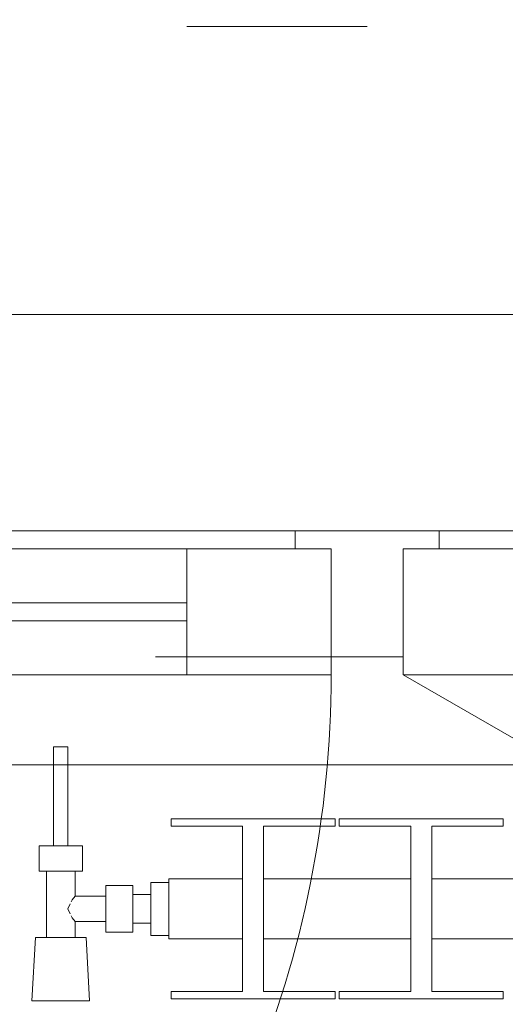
# Model space of a CAD drawing. Header units: metres. Extents: x -4 to 100, y -11 to 17.
# Tile 92 of 256: x 1.627 to 1.897, y 13.312 to 13.859. Entities that reach past the tile are written whole.
import ezdxf

# ---------------------------------------------------------------- set-up
doc = ezdxf.new("R2010")
doc.units = ezdxf.units.M
doc.header["$MEASUREMENT"] = 0
for name, pattern in [('Strichlinie eng', [0.115, 0.075, -0.04]), ('Untersicht', [0.1, 0.075, -0.025]), ('Wipeout_Contour', [1, 0, -1])]:
    doc.linetypes.add(name, pattern=pattern)
for name, color, linetype in [('152 - Bemaßung_ Beschriftung.Ausbau', 7, 'Continuous'), ('603 - Struktur.Bodenplatte_ Decke Roh', 7, 'Continuous'), ('604 - Struktur.Wand Aussen', 7, 'Continuous'), ('650 - Abdeckung.Fußboden Aufbau', 7, 'Continuous'), ('801 - HKLSE.Heizung_ Klima_ Lüftung', 7, 'Continuous'), ('Neubau_653 - Abdeckung.TB Verkofferung', 7, 'Continuous')]:
    doc.layers.add(name, color=color, linetype=linetype)
doc.styles.add('ERSTELLTER_STIL_2', font='txt')
doc.dimstyles.new('ERSTELLTER_STIL__3', dxfattribs={"dimtxt": 0.1, "dimasz": 0.0532, "dimexe": 0.18, "dimexo": 0.0625, "dimgap": 0, "dimtad": 1, "dimzin": 0, "dimdsep": 46, "dimtxsty": 'ERSTELLTER_STIL_2', "dimblk": 'ARROWHEAD_2', "dimblk1": 'ARROWHEAD_2', "dimblk2": 'ARROWHEAD_2', "dimcen": 0.09, "dimse1": 1, "dimse2": 1, "dimclrd": 7, "dimclre": 7, "dimclrt": 7, "dimazin": 0, "dimtfac": 1, "dimtdec": 4, "dimtmove": 0, "dimatfit": 3, "dimfxl": 1, "dimtolj": 1, "dimtzin": 0, "dimarcsym": 0})
doc.dimstyles.new('ERSTELLTER_STIL__5', dxfattribs={"dimtxt": 0.1, "dimasz": 0.0532, "dimexe": 0.18, "dimexo": 0.0625, "dimgap": 0, "dimtad": 1, "dimtih": 1, "dimtoh": 1, "dimzin": 0, "dimdsep": 46, "dimtxsty": 'ERSTELLTER_STIL_2', "dimblk": 'ARROWHEAD_2', "dimblk1": 'ARROWHEAD_2', "dimblk2": 'ARROWHEAD_2', "dimcen": 0.09, "dimse1": 1, "dimse2": 1, "dimclrd": 7, "dimclre": 7, "dimclrt": 7, "dimazin": 0, "dimtfac": 1, "dimtdec": 4, "dimtmove": 0, "dimatfit": 3, "dimfxl": 1, "dimtolj": 1, "dimtzin": 0, "dimarcsym": 0})

# ---------------------------------------------------------------- blocks, each defined once
blk = doc.blocks.new('*D283')
at = {"layer": '152 - Bemaßung_ Beschriftung.Ausbau', "color": 7, "linetype": 'Continuous', "lineweight": 5}
for p, q in [((1.12, 14.8025), (1.12, 14.9075)), ((3.52, 14.8025), (3.52, 14.9075)), ((1.14021, 14.89), (1.09979, 14.82)), ((3.54021, 14.89), (3.49979, 14.82)), ((-0.015, 14.855), (1.12, 14.855)), ((1.12, 14.855), (3.52, 14.855)), ((3.52, 14.855), (4.72, 14.855))]:
    blk.add_line(p, q, dxfattribs=at)
at = {"layer": '152 - Bemaßung_ Beschriftung.Ausbau', "color": 7, "lineweight": 5, "char_height": 0.1, "attachment_point": 7, "style": 'ERSTELLTER_STIL_2'}
for s, insert in [('\\A1;{\\pql;\\fArial|b0|i0|c0|p38;2,40}', (2.18697, 14.875)), ('\\A1;{\\pql;\\fArial|b0|i0|c0|p38;2,01}', (2.18697, 14.735))]:
    blk.add_mtext(s, dxfattribs=dict(at, insert=insert))
blk = doc.blocks.new('ARROWHEAD_2')
at = {"color": 0, "linetype": 'Continuous', "lineweight": 0}
for p, q in [((-0.378, -0.655), (0.378, 0.655)), ((0, 0), (-1, 0))]:
    blk.add_line(p, q, dxfattribs=at)
blk = doc.blocks.new('*D318')
at = {"layer": '152 - Bemaßung_ Beschriftung.Ausbau', "color": 7, "linetype": 'Continuous', "lineweight": 5}
for p, q in [((0.225, 15.3025), (0.225, 15.4075)), ((0.24521, 15.39), (0.20479, 15.32)), ((4.0652, 15.39), (4.02478, 15.32)), ((-0.015, 15.355), (0.225, 15.355)), ((0.225, 15.355), (4.04499, 15.355))]:
    blk.add_line(p, q, dxfattribs=at)
at = {"layer": '152 - Bemaßung_ Beschriftung.Ausbau', "color": 7, "lineweight": 5, "char_height": 0.1, "attachment_point": 7, "style": 'ERSTELLTER_STIL_2'}
for s, insert in [('\\A1;{\\pql;\\fArial|b0|i0|c0|p38;3,82}', (1.92608, 15.375)), ('\\A1;{\\pql;\\fArial|b0|i0|c0|p38;15}', (3.87299, 15.375))]:
    blk.add_mtext(s, dxfattribs=dict(at, insert=insert))
blk = doc.blocks.new('*D319')
at = {"layer": '152 - Bemaßung_ Beschriftung.Ausbau', "color": 7, "linetype": 'Continuous', "lineweight": 5}
for p, q in [((4.04499, 15.3025), (4.04499, 15.4075)), ((4.0652, 15.39), (4.02478, 15.32)), ((4.2152, 15.39), (4.17478, 15.32)), ((0.225, 15.355), (4.04499, 15.355)), ((4.04499, 15.355), (4.19499, 15.355))]:
    blk.add_line(p, q, dxfattribs=at)
blk = doc.blocks.new('*D355')
at = {"layer": '152 - Bemaßung_ Beschriftung.Ausbau', "color": 7, "linetype": 'Continuous', "lineweight": 5}
for p, q in [((0.67999, 15.8025), (0.67999, 15.9075)), ((3.97999, 15.8025), (3.97999, 15.9075)), ((0.7002, 15.89), (0.65978, 15.82)), ((4.0002, 15.89), (3.95978, 15.82)), ((0.37999, 15.855), (0.67999, 15.855)), ((0.67999, 15.855), (3.97999, 15.855)), ((3.97999, 15.855), (4.27999, 15.855))]:
    blk.add_line(p, q, dxfattribs=at)
at = {"layer": '152 - Bemaßung_ Beschriftung.Ausbau', "color": 7, "lineweight": 5, "insert": (2.19696, 15.875), "char_height": 0.1, "attachment_point": 7, "style": 'ERSTELLTER_STIL_2'}
blk.add_mtext('\\A1;{\\pql;\\fArial|b0|i0|c0|p38;3,30}', dxfattribs=at)
blk = doc.blocks.new('*D424')
at = {"layer": '152 - Bemaßung_ Beschriftung.Ausbau', "color": 7, "linetype": 'Continuous', "lineweight": 5}
for p, q in [((-1.71, 13.47521), (-1.64, 13.43479)), ((-1.675, 8.22748), (-1.675, 13.455)), ((-1.71, 8.24769), (-1.64, 8.20728)), ((-1.6225, 8.22748), (-1.7275, 8.22748)), ((-1.675, 8.07748), (-1.675, 8.22748))]:
    blk.add_line(p, q, dxfattribs=at)
at = {"layer": '152 - Bemaßung_ Beschriftung.Ausbau', "color": 7, "lineweight": 5, "insert": (-1.67559, 10.65813), "char_height": 0.1, "attachment_point": 7, "rotation": 90, "style": 'ERSTELLTER_STIL_2'}
blk.add_mtext('\\A1;{\\pql;\\fArial|b0|i0|c0|p38;5,22\\fArial|b0|i0|c0|p38;\\A1{\\H.66x;\\S75^  ;}}', dxfattribs=at)

msp = doc.modelspace()

# ---------------------------------------------------------------- linework, layer by layer
at = {"layer": '603 - Struktur.Bodenplatte_ Decke Roh', "color": 7, "linetype": 'Continuous', "lineweight": 18, "flags": 128}
msp.add_lwpolyline([(47.47999, 13.695), (14.77999, 13.695), (14.77999, 13.455), (14.77999, 12.99998), (14.84, 12.99998), (14.84, 8.58498), (13.03, 8.58498), (13.03, 8.72498), (11.41, 8.72498), (11.41, 12.99998), (11.47999, 12.99998), (11.47999, 13.455), (11.47999, 13.695), (-0.015, 13.695)], dxfattribs=at)
at = {"layer": '604 - Struktur.Wand Aussen', "color": 7, "linetype": 'Strichlinie eng', "lineweight": 9}
msp.add_line((3.42, 13.855), (1.22, 13.855), dxfattribs=at)
at = {"layer": '604 - Struktur.Wand Aussen', "color": 7, "linetype": 'Continuous', "lineweight": 13}
for p, q in [((1.23, 13.575), (1.78, 13.575)), ((1.78, 13.565), (1.78, 13.575)), ((1.78, 13.575), (1.82, 13.575)), ((1.82, 13.575), (1.86, 13.575)), ((1.86, 13.575), (2.78, 13.575)), ((1.86, 13.575), (1.86, 13.565)), ((1.29, 13.565), (1.72, 13.565)), ((1.72, 13.495), (1.72, 13.565)), ((1.72, 13.565), (1.8, 13.565)), ((1.8, 13.565), (1.78, 13.565)), ((1.8, 13.505), (1.8, 13.565)), ((1.8, 13.565), (1.8, 13.495)), ((1.86, 13.565), (1.84, 13.565)), ((1.84, 13.565), (1.84, 13.505)), ((1.84, 13.495), (1.84, 13.565)), ((1.84, 13.565), (1.92, 13.565)), ((1.29, 13.535), (1.72, 13.535)), ((1.72, 13.525), (1.29, 13.525)), ((1.82, 13.505), (1.8, 13.505)), ((1.84, 13.505), (1.82, 13.505)), ((1.72, 13.495), (1.29, 13.495)), ((1.8, 13.495), (1.72, 13.495)), ((1.92, 13.495), (1.84, 13.495))]:
    msp.add_line(p, q, dxfattribs=at)
at = {"layer": '650 - Abdeckung.Fußboden Aufbau', "color": 7, "linetype": 'Continuous', "lineweight": 13, "flags": 128}
msp.add_lwpolyline([(4.04499, 8.22748), (4.04499, 12.98998), (3.96999, 12.98998), (3.96999, 13.445), (0.68999, 13.445), (0.68999, 12.98998), (0.36999, 12.98998), (0.36999, 13.445), (0.235, 13.445), (0.235, 8.50998)], dxfattribs=at)
at = {"layer": 'Neubau_653 - Abdeckung.TB Verkofferung', "color": 1, "linetype": 'Untersicht', "lineweight": 9}
msp.add_line((0.70249, 13.50498), (11.25, 13.50498), dxfattribs=at)

# ---------------------------------------------------------------- dimensions: what is measured, and where the dimension line sits
at = {"layer": '152 - Bemaßung_ Beschriftung.Ausbau', "color": 7, "linetype": 'Continuous', "lineweight": 5}
dim = msp.add_linear_dim(base=(3.52, 14.855), p1=(1.12, 13.575), p2=(3.52, 13.575), angle=0, dimstyle='ERSTELLTER_STIL__5', dxfattribs=at)
dim.commit()
dim.dimension.update_dxf_attribs({"geometry": '*D283', "text_midpoint": (2.31685, 14.925), "dimtype": 160})

# ---------------------------------------------------------------- next in the draw order: wipeouts: each hides what was drawn before it
at = {"color": 254, "linetype": 'Wipeout_Contour', "lineweight": 0, "ltscale": 3313.836353}
msp.add_wipeout([(1.70999, 13.38167), (1.70999, 13.34833), (1.75082, 13.34833), (1.75082, 13.31917), (1.71116, 13.31917), (1.71116, 13.315), (1.80216, 13.315), (1.80216, 13.31917), (1.76249, 13.31917), (1.76249, 13.34833), (1.84416, 13.34833), (1.84416, 13.31917), (1.80449, 13.31917), (1.80449, 13.315), (1.89549, 13.315), (1.89549, 13.31917), (1.85582, 13.31917), (1.85582, 13.34833), (1.93749, 13.34833), (1.93749, 13.31917), (1.89782, 13.31917), (1.89782, 13.315), (1.98882, 13.315), (1.98882, 13.31917), (1.94916, 13.31917), (1.94916, 13.34833), (2.03082, 13.34833), (2.03082, 13.31917), (1.99116, 13.31917), (1.99116, 13.315), (2.08216, 13.315), (2.08216, 13.31917), (2.04249, 13.31917), (2.04249, 13.34833), (2.12416, 13.34833), (2.12416, 13.31917), (2.08449, 13.31917), (2.08449, 13.315), (2.17549, 13.315), (2.17549, 13.31917), (2.13582, 13.31917), (2.13582, 13.34833), (2.21749, 13.34833), (2.21749, 13.31917), (2.17782, 13.31917), (2.17782, 13.315), (2.26882, 13.315), (2.26882, 13.31917), (2.22916, 13.31917), (2.22916, 13.34833), (2.31082, 13.34833), (2.31082, 13.31917), (2.27116, 13.31917), (2.27116, 13.315), (2.36216, 13.315), (2.36216, 13.31917), (2.32249, 13.31917), (2.32249, 13.34833), (2.40416, 13.34833), (2.40416, 13.31917), (2.36449, 13.31917), (2.36449, 13.315), (2.45549, 13.315), (2.45549, 13.31917), (2.41582, 13.31917), (2.41582, 13.34833), (2.49749, 13.34833), (2.49749, 13.31917), (2.45782, 13.31917), (2.45782, 13.315), (2.54882, 13.315), (2.54882, 13.31917), (2.50916, 13.31917), (2.50916, 13.34833), (2.59082, 13.34833), (2.59082, 13.31917), (2.55116, 13.31917), (2.55116, 13.315), (2.64216, 13.315), (2.64216, 13.31917), (2.60249, 13.31917), (2.60249, 13.34833), (2.68416, 13.34833), (2.68416, 13.31917), (2.64449, 13.31917), (2.64449, 13.315), (2.73549, 13.315), (2.73549, 13.31917), (2.69582, 13.31917), (2.69582, 13.34833), (2.77749, 13.34833), (2.77749, 13.31917), (2.73782, 13.31917), (2.73782, 13.315), (2.82882, 13.315), (2.82882, 13.31917), (2.78916, 13.31917), (2.78916, 13.34833), (2.87082, 13.34833), (2.87082, 13.31917), (2.83116, 13.31917), (2.83116, 13.315), (2.92216, 13.315), (2.92216, 13.31917), (2.88249, 13.31917), (2.88249, 13.34833), (2.96416, 13.34833), (2.96416, 13.31917), (2.92449, 13.31917), (2.92449, 13.315), (3.01549, 13.315), (3.01549, 13.31917), (2.97582, 13.31917), (2.97582, 13.34833), (3.05749, 13.34833), (3.05749, 13.31917), (3.01782, 13.31917), (3.01782, 13.315), (3.10882, 13.315), (3.10882, 13.31917), (3.06916, 13.31917), (3.06916, 13.34833), (3.10999, 13.34833), (3.10999, 13.38167), (3.06916, 13.38167), (3.06916, 13.41083), (3.10882, 13.41083), (3.10882, 13.415), (3.01782, 13.415), (3.01782, 13.41083), (3.05749, 13.41083), (3.05749, 13.38167), (2.97582, 13.38167), (2.97582, 13.41083), (3.01549, 13.41083), (3.01549, 13.415), (2.92449, 13.415), (2.92449, 13.41083), (2.96416, 13.41083), (2.96416, 13.38167), (2.88249, 13.38167), (2.88249, 13.41083), (2.92216, 13.41083), (2.92216, 13.415), (2.83116, 13.415), (2.83116, 13.41083), (2.87082, 13.41083), (2.87082, 13.38167), (2.78916, 13.38167), (2.78916, 13.41083), (2.82882, 13.41083), (2.82882, 13.415), (2.73782, 13.415), (2.73782, 13.41083), (2.77749, 13.41083), (2.77749, 13.38167), (2.69582, 13.38167), (2.69582, 13.41083), (2.73549, 13.41083), (2.73549, 13.415), (2.64449, 13.415), (2.64449, 13.41083), (2.68416, 13.41083), (2.68416, 13.38167), (2.60249, 13.38167), (2.60249, 13.41083), (2.64216, 13.41083), (2.64216, 13.415), (2.55116, 13.415), (2.55116, 13.41083), (2.59082, 13.41083), (2.59082, 13.38167), (2.50916, 13.38167), (2.50916, 13.41083), (2.54882, 13.41083), (2.54882, 13.415), (2.45782, 13.415), (2.45782, 13.41083), (2.49749, 13.41083), (2.49749, 13.38167), (2.41582, 13.38167), (2.41582, 13.41083), (2.45549, 13.41083), (2.45549, 13.415), (2.36449, 13.415), (2.36449, 13.41083), (2.40416, 13.41083), (2.40416, 13.38167), (2.32249, 13.38167), (2.32249, 13.41083), (2.36216, 13.41083), (2.36216, 13.415), (2.27116, 13.415), (2.27116, 13.41083), (2.31082, 13.41083), (2.31082, 13.38167), (2.22916, 13.38167), (2.22916, 13.41083), (2.26882, 13.41083), (2.26882, 13.415), (2.17782, 13.415), (2.17782, 13.41083), (2.21749, 13.41083), (2.21749, 13.38167), (2.13582, 13.38167), (2.13582, 13.41083), (2.17549, 13.41083), (2.17549, 13.415), (2.08449, 13.415), (2.08449, 13.41083), (2.12416, 13.41083), (2.12416, 13.38167), (2.04249, 13.38167), (2.04249, 13.41083), (2.08216, 13.41083), (2.08216, 13.415), (1.99116, 13.415), (1.99116, 13.41083), (2.03082, 13.41083), (2.03082, 13.38167), (1.94916, 13.38167), (1.94916, 13.41083), (1.98882, 13.41083), (1.98882, 13.415), (1.89782, 13.415), (1.89782, 13.41083), (1.93749, 13.41083), (1.93749, 13.38167), (1.85582, 13.38167), (1.85582, 13.41083), (1.89549, 13.41083), (1.89549, 13.415), (1.80449, 13.415), (1.80449, 13.41083), (1.84416, 13.41083), (1.84416, 13.38167), (1.76249, 13.38167), (1.76249, 13.41083), (1.80216, 13.41083), (1.80216, 13.415), (1.71116, 13.415), (1.71116, 13.41083), (1.75082, 13.41083), (1.75082, 13.38167)], dxfattribs=at).dxf.layer = '801 - HKLSE.Heizung_ Klima_ Lüftung'

# ---------------------------------------------------------------- next in the draw order: linework, layer by layer
at = {"layer": '604 - Struktur.Wand Aussen', "color": 7, "linetype": 'Continuous', "lineweight": 9}
msp.add_line((1.84, 13.495), (2.67138, 13.015), dxfattribs=at)
at = {"layer": '801 - HKLSE.Heizung_ Klima_ Lüftung', "color": 7, "linetype": 'Continuous', "lineweight": 5}
for p, q in [((1.80216, 13.41083), (1.80216, 13.415)), ((1.80449, 13.415), (1.80449, 13.41083)), ((1.89549, 13.415), (1.80449, 13.415)), ((1.80449, 13.415), (1.80449, 13.41083)), ((1.89549, 13.41083), (1.89549, 13.415)), ((1.89549, 13.41083), (1.89549, 13.415)), ((1.75082, 13.41083), (1.75082, 13.31917)), ((1.76249, 13.31917), (1.76249, 13.41083)), ((1.76249, 13.41083), (1.80216, 13.41083)), ((1.80449, 13.41083), (1.84416, 13.41083)), ((1.84416, 13.41083), (1.84416, 13.31917)), ((1.85582, 13.31917), (1.85582, 13.41083)), ((1.85582, 13.41083), (1.89549, 13.41083)), ((1.76249, 13.38167), (1.84416, 13.38167)), ((1.85582, 13.38167), (1.93749, 13.38167)), ((1.76249, 13.34833), (1.84416, 13.34833)), ((1.85582, 13.34833), (1.93749, 13.34833)), ((1.80216, 13.31917), (1.76249, 13.31917)), ((1.80216, 13.315), (1.80216, 13.31917)), ((1.80449, 13.31917), (1.80449, 13.315)), ((1.84416, 13.31917), (1.80449, 13.31917)), ((1.80449, 13.31917), (1.80449, 13.315)), ((1.80449, 13.315), (1.89549, 13.315)), ((1.80449, 13.315), (1.89549, 13.315)), ((1.89549, 13.31917), (1.85582, 13.31917)), ((1.89549, 13.315), (1.89549, 13.31917)), ((1.89549, 13.315), (1.89549, 13.31917))]:
    msp.add_line(p, q, dxfattribs=at)

# ---------------------------------------------------------------- next in the draw order: wipeouts: each hides what was drawn before it
at = {"color": 254, "linetype": 'Wipeout_Contour', "lineweight": 0, "ltscale": 428.789432}
msp.add_wipeout([(1.70999, 13.35028), (1.70999, 13.37972), (1.69999, 13.37972), (1.69999, 13.373), (1.68999, 13.373), (1.68999, 13.378), (1.67499, 13.378), (1.67499, 13.372), (1.65799, 13.372), (1.65799, 13.386), (1.66199, 13.386), (1.66199, 13.4), (1.65399, 13.4), (1.65399, 13.455), (1.64599, 13.455), (1.64599, 13.4), (1.63799, 13.4), (1.63799, 13.386), (1.64199, 13.386), (1.64199, 13.349), (1.63599, 13.349), (1.63399, 13.314), (1.66599, 13.314), (1.66399, 13.349), (1.65799, 13.349), (1.65799, 13.358), (1.67499, 13.358), (1.67499, 13.352), (1.68999, 13.352), (1.68999, 13.357), (1.69999, 13.357), (1.69999, 13.35028)], dxfattribs=at).dxf.layer = '801 - HKLSE.Heizung_ Klima_ Lüftung'

# ---------------------------------------------------------------- next in the draw order: linework, layer by layer
at = {"layer": '604 - Struktur.Wand Aussen', "color": 7, "linetype": 'Continuous', "lineweight": 9}
msp.add_line((3.51, 13.445), (1.13, 13.445), dxfattribs=at)
at = {"layer": '604 - Struktur.Wand Aussen', "color": 7, "linetype": 'Strichlinie eng', "lineweight": 9}
msp.add_line((3.51, 13.445), (1.13, 13.445), dxfattribs=at)
at = {"layer": '604 - Struktur.Wand Aussen', "color": 7, "linetype": 'Continuous', "lineweight": 9}
msp.add_arc((1.21, 13.495), 0.59, 315, 0, dxfattribs=at)
at = {"layer": '801 - HKLSE.Heizung_ Klima_ Lüftung', "color": 7, "linetype": 'Continuous', "lineweight": 5}
for p, q in [((1.64716, 13.455), (1.64599, 13.455)), ((1.64599, 13.455), (1.64599, 13.4)), ((1.64999, 13.455), (1.64716, 13.455)), ((1.65282, 13.455), (1.64999, 13.455)), ((1.65399, 13.455), (1.65282, 13.455)), ((1.65399, 13.455), (1.65399, 13.4)), ((1.71116, 13.415), (1.71116, 13.41083)), ((1.80216, 13.415), (1.71116, 13.415)), ((1.71116, 13.415), (1.71116, 13.41083)), ((1.71116, 13.41083), (1.75082, 13.41083)), ((1.64399, 13.4), (1.63799, 13.4)), ((1.63799, 13.4), (1.63799, 13.386)), ((1.65599, 13.4), (1.64399, 13.4)), ((1.64716, 13.4), (1.64599, 13.4)), ((1.64999, 13.4), (1.64716, 13.4)), ((1.65282, 13.4), (1.64999, 13.4)), ((1.65399, 13.4), (1.65282, 13.4)), ((1.66199, 13.4), (1.65599, 13.4)), ((1.66199, 13.4), (1.66199, 13.386)), ((1.64399, 13.386), (1.63799, 13.386)), ((1.64199, 13.386), (1.64199, 13.349)), ((1.65599, 13.386), (1.64399, 13.386)), ((1.66199, 13.386), (1.65599, 13.386)), ((1.65799, 13.386), (1.65799, 13.372)), ((1.69999, 13.37972), (1.69999, 13.365)), ((1.69999, 13.37972), (1.70999, 13.37972)), ((1.69999, 13.37972), (1.69999, 13.365)), ((1.69999, 13.37972), (1.70999, 13.37972)), ((1.70999, 13.38167), (1.70999, 13.37679)), ((1.70999, 13.38167), (1.75082, 13.38167)), ((1.67499, 13.378), (1.67499, 13.3715)), ((1.67499, 13.378), (1.68999, 13.378)), ((1.68999, 13.378), (1.68999, 13.3715)), ((1.70999, 13.37679), (1.70999, 13.365)), ((1.65627, 13.36995), (1.65576, 13.36889)), ((1.65799, 13.372), (1.65627, 13.36995)), ((1.65799, 13.372), (1.67499, 13.372)), ((1.67499, 13.3715), (1.67499, 13.3585)), ((1.68999, 13.373), (1.69999, 13.373)), ((1.68999, 13.3715), (1.68999, 13.3585)), ((1.69999, 13.373), (1.69999, 13.37066)), ((1.69999, 13.37066), (1.69999, 13.365)), ((1.65525, 13.36785), (1.65386, 13.365)), ((1.65386, 13.365), (1.65525, 13.36215)), ((1.69999, 13.365), (1.69999, 13.35028)), ((1.69999, 13.365), (1.69999, 13.35028)), ((1.69999, 13.365), (1.69999, 13.35934)), ((1.70999, 13.365), (1.70999, 13.35321)), ((1.65576, 13.36111), (1.65627, 13.36005)), ((1.65627, 13.36005), (1.65799, 13.358)), ((1.65799, 13.358), (1.65799, 13.349)), ((1.65799, 13.358), (1.67499, 13.358)), ((1.67499, 13.3585), (1.67499, 13.352)), ((1.68999, 13.3585), (1.68999, 13.352)), ((1.69999, 13.35934), (1.69999, 13.357)), ((1.68999, 13.357), (1.69999, 13.357)), ((1.70999, 13.35321), (1.70999, 13.34833)), ((1.63599, 13.349), (1.63399, 13.314)), ((1.64009, 13.349), (1.63599, 13.349)), ((1.64999, 13.349), (1.64009, 13.349)), ((1.65989, 13.349), (1.64999, 13.349)), ((1.66399, 13.349), (1.65989, 13.349)), ((1.66399, 13.349), (1.66599, 13.314)), ((1.67499, 13.352), (1.68999, 13.352)), ((1.69999, 13.35028), (1.70999, 13.35028)), ((1.69999, 13.35028), (1.70999, 13.35028)), ((1.69999, 13.35028), (1.70999, 13.35028)), ((1.69999, 13.35028), (1.70999, 13.35028)), ((1.70999, 13.34833), (1.75082, 13.34833)), ((1.71116, 13.31917), (1.71116, 13.315)), ((1.75082, 13.31917), (1.71116, 13.31917)), ((1.71116, 13.31917), (1.71116, 13.315)), ((1.71116, 13.315), (1.80216, 13.315)), ((1.71116, 13.315), (1.80216, 13.315)), ((1.63868, 13.314), (1.63399, 13.314)), ((1.63399, 13.314), (1.63868, 13.314)), ((1.64999, 13.314), (1.63868, 13.314)), ((1.63868, 13.314), (1.64999, 13.314)), ((1.6613, 13.314), (1.64999, 13.314)), ((1.64999, 13.314), (1.6613, 13.314)), ((1.6613, 13.314), (1.66599, 13.314)), ((1.66599, 13.314), (1.6613, 13.314))]:
    msp.add_line(p, q, dxfattribs=at)

# ---------------------------------------------------------------- next in the draw order: dimensions: what is measured, and where the dimension line sits
at = {"layer": '152 - Bemaßung_ Beschriftung.Ausbau', "color": 7, "linetype": 'Continuous', "lineweight": 5}
for base, p1, p2, picture, middle in [((3.97999, 15.855), (0.67999, 13.44998), (3.97999, 13.44998), '*D355', (2.32684, 15.925)), ((4.04499, 15.355), (0.225, 13.455), (4.04499, 10.60873), '*D318', (2.05596, 15.425)), ((4.19499, 15.355), (4.04499, 10.60873), (4.19499, 10.60873), '*D319', (3.94922, 15.425))]:
    dim = msp.add_linear_dim(base=base, p1=p1, p2=p2, angle=0, dimstyle='ERSTELLTER_STIL__5', dxfattribs=at)
    dim.commit()
    dim.dimension.update_dxf_attribs({"geometry": picture, "text_midpoint": middle, "dimtype": 160})
dim = msp.add_linear_dim(base=(-1.675, 13.455), p1=(5.76624, 8.22748), p2=(0.225, 13.455), angle=90, dimstyle='ERSTELLTER_STIL__3', dxfattribs=at)
dim.commit()
dim.dimension.update_dxf_attribs({"geometry": '*D424', "text_midpoint": (-1.745, 10.96119), "dimtype": 160, "text_rotation": 90})

doc.saveas('drawing.dxf')
